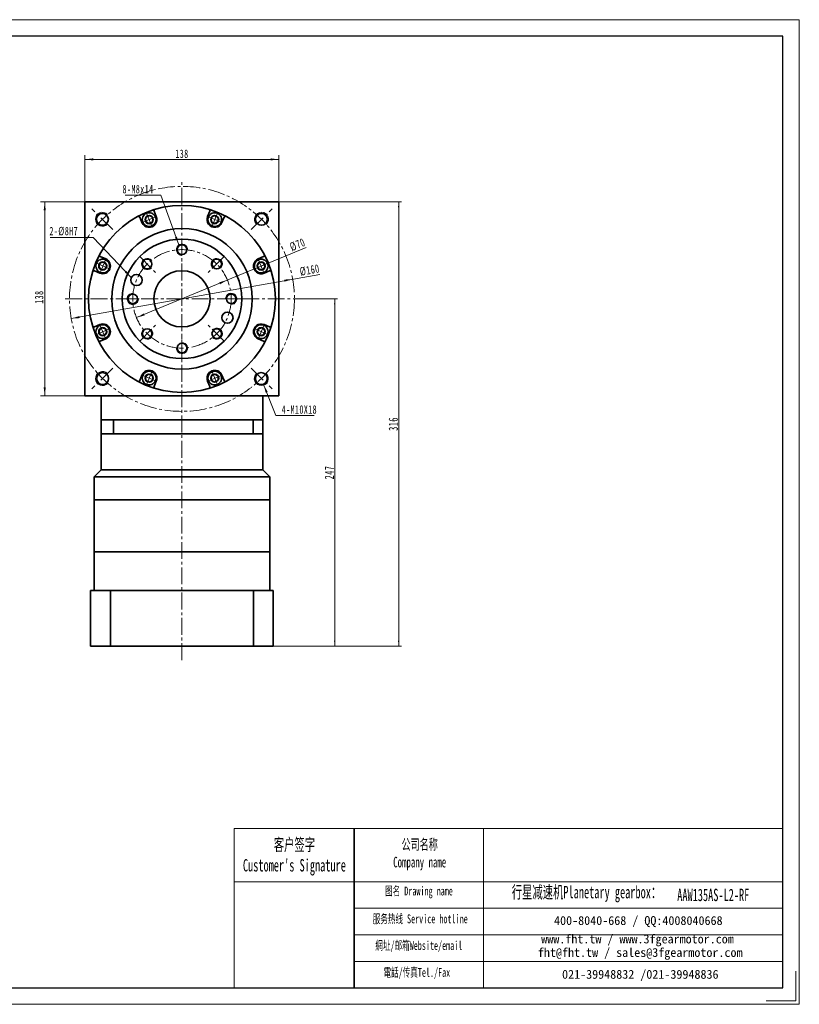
# Model space of a CAD drawing. Header units: millimetres. Extents: x 966 to 1957, y -249 to 451.
# Tile 3 of 3: x 1402 to 1957, y -249 to 451. Entities that reach past the tile are written whole.
import ezdxf

# ---------------------------------------------------------------- set-up
doc = ezdxf.new("R2010")
doc.units = ezdxf.units.MM
doc.set_wipeout_variables(frame=1)
doc.linetypes.add('点画线', pattern=[18, 12, -2, 2, -2])
doc.layers.get('0').update_dxf_attribs({"lineweight": 35})
for name, color, linetype, lineweight in [('7标注层', 4, 'Continuous', 18), ('EB0', 7, 'Continuous', 35), ('SLD-0', 7, 'Continuous', 18), ('中心线层', 1, '点画线', 18), ('图框_外框线', 7, 'Continuous', 18), ('尺寸线层', 3, 'Continuous', 18), ('粗实线层', 7, 'Continuous', 35)]:
    doc.layers.add(name, color=color, linetype=linetype, lineweight=lineweight)
doc.styles.add('SLDTEXTSTYLE4', font='txt', dxfattribs={"width": 0.611111})
doc.styles.add('标准', font='txt', dxfattribs={"width": 0.667})
doc.dimstyles.new('a4-1-1', dxfattribs={"dimtxt": 3, "dimasz": 3, "dimexe": 1.5, "dimexo": 0, "dimgap": 0.5, "dimtad": 1, "dimdec": 3, "dimdsep": 46, "dimtxsty": '标准', "dimblk": '_CAXARROW', "dimcen": 0, "dimdle": 6, "dimazin": 2, "dimtfac": 0.707107, "dimtdec": 3, "dimtix": 1, "dimtmove": 2, "dimatfit": 3, "dimfxl": 0, "dimfrac": 2, "dimtolj": 1, "dimarcsym": 0})
doc.dimstyles.new('标准', dxfattribs={"dimtxt": 3.5, "dimasz": 4, "dimexe": 2, "dimexo": 0, "dimtad": 1, "dimdsep": 46, "dimtxsty": '标准', "dimblk": '_CAXARROW', "dimcen": 0, "dimdle": 8, "dimazin": 2, "dimtfac": 0.707107, "dimtdec": 3, "dimtmove": 2, "dimatfit": 3, "dimfxl": 0, "dimfrac": 2, "dimtolj": 1, "dimarcsym": 0})

# ---------------------------------------------------------------- blocks, each defined once
blk = doc.blocks.new('*X2')
at = {"layer": '尺寸线层', "linetype": 'Continuous'}
for points in [[(1419.8, 321.59), (1420.55, 315.59), (1419.05, 315.59)], [(1419.8, 183.59), (1420.55, 189.59), (1419.05, 189.59)]]:
    blk.add_hatch(color=0, dxfattribs=at).paths.add_polyline_path(points, flags=0)
at = {"layer": '尺寸线层', "color": 0, "linetype": 'Continuous'}
for p, q in [((1450.69, 321.59), (1416.8, 321.59)), ((1419.8, 321.59), (1419.8, 183.59)), ((1450.69, 183.59), (1416.8, 183.59))]:
    blk.add_line(p, q, dxfattribs=at)
at = {"layer": '尺寸线层', "color": 0, "insert": (1415.83, 253.79), "char_height": 6, "width": 15.558, "attachment_point": 5, "rotation": 90, "line_spacing_factor": 1.15057, "style": '标准'}
blk.add_mtext('\\T1.1;138', dxfattribs=at)
blk = doc.blocks.new('_CAXARROW')
blk.add_hatch(color=0).paths.add_polyline_path([(0, 0), (-1, 0.125), (-1, -0.125)], flags=0)
blk = doc.blocks.new('*X3')
at = {"layer": '尺寸线层', "linetype": 'Continuous'}
for points in [[(1448.43, 351.77), (1454.43, 352.52), (1454.43, 351.02)], [(1586.43, 351.77), (1580.43, 352.52), (1580.43, 351.02)]]:
    blk.add_hatch(color=0, dxfattribs=at).paths.add_polyline_path(points, flags=0)
at = {"layer": '尺寸线层', "color": 0, "linetype": 'Continuous'}
for p, q in [((1448.43, 319.33), (1448.43, 354.77)), ((1448.43, 351.77), (1586.43, 351.77)), ((1586.43, 319.33), (1586.43, 354.77))]:
    blk.add_line(p, q, dxfattribs=at)
at = {"layer": '尺寸线层', "color": 0, "insert": (1517.43, 355.74), "char_height": 6, "width": 15.558, "attachment_point": 5, "line_spacing_factor": 1.15057, "style": '标准'}
blk.add_mtext('\\T1.1;138', dxfattribs=at)
blk = doc.blocks.new('*X19')
at = {"layer": '尺寸线层', "linetype": 'Continuous'}
for points in [[(1596.2, 266.6), (1590.42, 264.81), (1590.16, 266.29)], [(1438.67, 238.58), (1444.71, 238.89), (1444.44, 240.37)]]:
    blk.add_hatch(color=0, dxfattribs=at).paths.add_polyline_path(points, flags=0)
at = {"layer": '尺寸线层', "color": 0, "linetype": 'Continuous'}
blk.add_line((1615.45, 270.02), (1438.67, 238.58), dxfattribs=at)
at = {"layer": '尺寸线层', "color": 0, "insert": (1608.26, 273.04), "char_height": 6, "width": 26.1925, "attachment_point": 5, "rotation": 10.08641, "line_spacing_factor": 1.15057, "style": '标准'}
blk.add_mtext('\\T1.1;%%C160', dxfattribs=at)
blk = doc.blocks.new('*X23')
at = {"layer": '尺寸线层', "linetype": 'Continuous'}
blk.add_hatch(color=0, dxfattribs=at).paths.add_polyline_path([(-9.87, 22.08), (-6.98, 16.77), (-8.38, 16.22)], flags=0)
at = {"layer": '尺寸线层', "color": 0, "linetype": 'Continuous'}
blk.add_line((-9.87, 22.08), (-1.21, 0), dxfattribs=at)
at = {"layer": '尺寸线层', "color": 0}
for p, q in [((-1.21, 0), (0, 0)), ((0, 0), (26.16, 0)), ((0, 0), (0, 0))]:
    blk.add_line(p, q, dxfattribs=at)
at = {"layer": '尺寸线层', "color": 0, "insert": (3, 1.2), "char_height": 6, "width": 46.3194, "attachment_point": 7, "line_spacing_factor": 1.15057, "style": '标准'}
blk.add_mtext('\\T1.1;4-M10X18', dxfattribs=at)
blk = doc.blocks.new('*X24')
at = {"layer": '尺寸线层', "linetype": 'Continuous'}
blk.add_hatch(color=0, dxfattribs=at).paths.add_polyline_path([(14.99, -35.43), (12.24, -30.04), (13.65, -29.53)], flags=0)
at = {"layer": '尺寸线层', "color": 0}
for p, q in [((0, 0), (-23.07, 0)), ((2.19, 0), (0, 0)), ((0, 0), (0, 0))]:
    blk.add_line(p, q, dxfattribs=at)
at = {"layer": '尺寸线层', "color": 0, "linetype": 'Continuous'}
blk.add_line((14.99, -35.43), (2.19, 0), dxfattribs=at)
at = {"layer": '尺寸线层', "color": 0, "insert": (-3, 1.2), "char_height": 6, "width": 40.1411, "attachment_point": 9, "line_spacing_factor": 1.15057, "style": '标准'}
blk.add_mtext('\\T1.1;8-M8x14', dxfattribs=at)
blk = doc.blocks.new('*X28')
at = {"layer": '中心线层', "linetype": '点画线', "lineweight": 18}
for p, q in [((-5.64, 0), (5.64, 0)), ((0, -5.64), (0, 5.64))]:
    blk.add_line(p, q, dxfattribs=at)
at = {"layer": '粗实线层'}
for p, q in [((-2.89, 0), (-1.44, 2.5)), ((-2.89, 0), (-1.44, -2.5)), ((-1.44, 2.5), (1.44, 2.5)), ((2.89, 0), (1.44, 2.5)), ((2.89, 0), (1.44, 2.5)), ((2.89, 0), (1.44, -2.5)), ((-1.44, -2.5), (1.44, -2.5))]:
    blk.add_line(p, q, dxfattribs=at)
blk.add_circle((0, 0), 2.89, dxfattribs=at)
for start, end in [(0, 180), (180, 360)]:
    blk.add_arc((0, 0), 4.89, start, end, dxfattribs=at)
blk = doc.blocks.new('*X29')
at = {"layer": '尺寸线层', "linetype": 'Continuous'}
for points in [[(1549.78, 265.96), (1544.52, 262.97), (1543.95, 264.36)], [(1485.09, 239.22), (1490.92, 240.82), (1490.34, 242.2)]]:
    blk.add_hatch(color=0, dxfattribs=at).paths.add_polyline_path(points, flags=0)
at = {"layer": '尺寸线层', "color": 0, "linetype": 'Continuous'}
blk.add_line((1605.87, 289.15), (1485.09, 239.22), dxfattribs=at)
at = {"layer": '尺寸线层', "color": 0, "insert": (1599.61, 291.14), "char_height": 6, "width": 20.1009, "attachment_point": 5, "rotation": 22.45946, "line_spacing_factor": 1.15057, "style": '标准'}
blk.add_mtext('\\T1.1;%%C70', dxfattribs=at)
blk = doc.blocks.new('*X30')
at = {"layer": '尺寸线层', "linetype": 'Continuous'}
blk.add_hatch(color=0, dxfattribs=at).paths.add_polyline_path([(34.91, -28.7), (30.24, -24.87), (31.32, -23.84)], flags=0)
at = {"layer": '尺寸线层', "color": 0}
for p, q in [((7.62, 0), (0, 0)), ((0, 0), (0, 0)), ((0, 0), (-22.84, 0))]:
    blk.add_line(p, q, dxfattribs=at)
at = {"layer": '尺寸线层', "color": 0, "linetype": 'Continuous'}
blk.add_line((34.91, -28.7), (7.62, 0), dxfattribs=at)
at = {"layer": '尺寸线层', "color": 0, "insert": (-3, 1.2), "char_height": 6, "width": 39.6739, "attachment_point": 9, "line_spacing_factor": 1.15057, "style": '标准'}
blk.add_mtext('\\T1.1;2-%%C8H7', dxfattribs=at)
blk = doc.blocks.new('*X42')
at = {"layer": '尺寸线层', "linetype": 'Continuous'}
for points in [[(1671.63, 321.59), (1672.13, 317.59), (1671.13, 317.59)], [(1671.63, 5.59), (1672.13, 9.59), (1671.13, 9.59)]]:
    blk.add_hatch(color=0, dxfattribs=at).paths.add_polyline_path(points, flags=0)
at = {"layer": '尺寸线层', "color": 0, "linetype": 'Continuous'}
for p, q in [((1586.43, 321.59), (1673.63, 321.59)), ((1671.63, 321.59), (1671.63, 5.59)), ((1582.44, 5.59), (1673.63, 5.59))]:
    blk.add_line(p, q, dxfattribs=at)
at = {"layer": '尺寸线层', "color": 0, "insert": (1667.79, 163.59), "char_height": 6.5, "width": 16.7139, "attachment_point": 5, "rotation": 90, "line_spacing_factor": 1.15057, "style": '标准'}
blk.add_mtext('\\T1.1;316', dxfattribs=at)
blk = doc.blocks.new('*X43')
at = {"layer": '尺寸线层', "linetype": 'Continuous'}
for points in [[(1626.11, 252.59), (1626.61, 248.59), (1625.61, 248.59)], [(1626.11, 5.59), (1626.61, 9.59), (1625.61, 9.59)]]:
    blk.add_hatch(color=0, dxfattribs=at).paths.add_polyline_path(points, flags=0)
at = {"layer": '尺寸线层', "color": 0, "linetype": 'Continuous'}
for p, q in [((1600.43, 252.59), (1628.11, 252.59)), ((1626.11, 252.59), (1626.11, 5.59)), ((1582.44, 5.59), (1628.11, 5.59))]:
    blk.add_line(p, q, dxfattribs=at)
at = {"layer": '尺寸线层', "color": 0, "insert": (1622.27, 129.09), "char_height": 6.5, "width": 17.1826, "attachment_point": 5, "rotation": 90, "line_spacing_factor": 1.15057, "style": '标准'}
blk.add_mtext('\\T1.1;247', dxfattribs=at)

msp = doc.modelspace()

# ---------------------------------------------------------------- linework, layer by layer
for p, q in [((1454.9364, 72.587), (1454.9364, 45.087)), ((1459.9364, 72.587), (1574.9364, 72.587)), ((1579.9364, 72.587), (1579.9364, 45.087)), ((1639.9854, -124.1751), (1639.9854, -237.3701))]:
    msp.add_line(p, q)
at = {"color": 4, "linetype": 'Continuous', "lineweight": 35}
for centre in [(1485.096, 265.9809), (1549.7676, 239.1931)]:
    msp.add_circle(centre, 4, dxfattribs=at)
at = {"color": 7, "linetype": 'Continuous', "lineweight": 15}
for centre, radius, start, end in [((1460.8534, 309.1457), 5, 43.2191625, 315.1591555), ((1574.0102, 309.1457), 5, 313.1992681, 224.8408445), ((1517.4318, 287.587), 4, 356.724171, 270), ((1492.6831, 277.3357), 4, 41.724171, 315), ((1542.1805, 277.3357), 4, 311.724171, 225), ((1482.4318, 252.587), 4, 86.724171, 360), ((1552.4318, 252.587), 4, 266.724171, 180), ((1542.1805, 227.8383), 4, 221.724171, 135), ((1492.6831, 227.8383), 4, 131.724171, 45), ((1517.4318, 217.587), 4, 176.724171, 90), ((1460.9714, 195.9105), 5, 46.7509794, 316.9002039), ((1573.8922, 195.9105), 5, 133.2490206, 46.6813654)]:
    msp.add_arc(centre, radius, start, end, dxfattribs=at)
at = {"layer": '7标注层', "color": 0}
msp.add_line((1554.5975, -124.1751), (1554.5975, -237.3507), dxfattribs=at)
at = {"layer": 'EB0'}
for p, q in [((1574.9318, 166.587), (1459.9318, 166.587)), ((1459.9318, 166.587), (1459.9318, 130.9324)), ((1574.9318, 166.587), (1574.9318, 130.9324)), ((1574.9318, 156.587), (1459.9318, 156.587)), ((1459.9318, 130.9324), (1454.9364, 125.937)), ((1459.9364, 131.2382), (1459.9364, 130.937)), ((1574.9318, 130.9324), (1579.9272, 125.937)), ((1454.9364, 125.937), (1454.9364, 109.7382)), ((1579.9318, 125.9324), (1579.9318, 109.587)), ((1579.9364, 72.587), (1454.9364, 72.587)), ((1582.4364, 45.087), (1452.4364, 45.087)), ((1452.4364, 45.087), (1452.4364, 5.587)), ((1454.9364, 45.087), (1474.9364, 45.087)), ((1579.9364, 45.087), (1559.9364, 45.087)), ((1582.4364, 45.087), (1582.4364, 5.587)), ((1452.4364, 5.587), (1582.4364, 5.587))]:
    msp.add_line(p, q, dxfattribs=at)
at = {"layer": '中心线层'}
for p, q in [((1517.4318, -4.3693), (1517.4318, 335.587)), ((1468.1914, 301.8273), (1453.3351, 316.6837)), ((1566.6721, 301.8273), (1581.5285, 316.6837)), ((1517.4318, 295.087), (1517.4318, 277.9161)), ((1487.3798, 282.639), (1499.5214, 270.4974)), ((1547.4838, 282.639), (1535.3422, 270.4974)), ((1434.4318, 252.587), (1600.4318, 252.587)), ((1474.9318, 252.587), (1492.1027, 252.587)), ((1559.9318, 252.587), (1542.7609, 252.587)), ((1487.3798, 222.535), (1499.5214, 234.6766)), ((1547.4838, 222.535), (1535.3422, 234.6766)), ((1517.4318, 210.087), (1517.4318, 227.2579)), ((1468.1914, 203.3466), (1453.3351, 188.4903)), ((1566.6721, 203.3466), (1581.5285, 188.4903))]:
    msp.add_line(p, q, dxfattribs=at)
for radius in [80, 35]:
    msp.add_circle((1517.4318, 252.587), radius, dxfattribs=at)
at = {"layer": '图框_外框线'}
for p, q in [((1554.5975, -124.1751), (1639.9854, -124.1751)), ((1639.9854, -124.1751), (1639.9854, -237.3507)), ((1639.9854, -124.1751), (1944.845, -124.1751)), ((1731.9852, -124.1751), (1731.9852, -237.3507)), ((1554.5975, -161.9419), (1639.9854, -161.9419)), ((1639.9854, -161.9419), (1944.845, -161.9419)), ((1639.9854, -180.8253), (1944.845, -180.8253)), ((1639.9854, -199.7087), (1944.845, -199.7087)), ((1639.9854, -218.5921), (1944.845, -218.5921))]:
    msp.add_line(p, q, dxfattribs=at)
at = {"layer": '图框_外框线', "color": 3}
msp.add_lwpolyline([(1954.2763, -225.5616), (1954.2763, -246.782), (1933.0559, -246.782)], dxfattribs=at)
at = {"layer": '粗实线层'}
for p, q in [((1586.4318, 321.587), (1448.4318, 321.587)), ((1448.4318, 321.587), (1448.4318, 183.587)), ((1586.4318, 183.587), (1586.4318, 321.587)), ((1489.0068, 306.8389), (1487.4084, 310.6976)), ((1499.1694, 311.0484), (1497.5711, 314.9072)), ((1535.6941, 311.0484), (1537.2925, 314.9072)), ((1545.8568, 306.8389), (1547.4552, 310.6976)), ((1463.1799, 281.012), (1459.3212, 282.6104)), ((1571.6837, 281.012), (1575.5424, 282.6104)), ((1458.9704, 270.8493), (1455.1116, 272.4477)), ((1575.8932, 270.8493), (1579.752, 272.4477)), ((1458.9704, 234.3246), (1455.1116, 232.7263)), ((1575.8932, 234.3246), (1579.752, 232.7263)), ((1463.1799, 224.162), (1459.3212, 222.5636)), ((1571.6837, 224.162), (1575.5424, 222.5636)), ((1489.0068, 198.3351), (1487.4084, 194.4763)), ((1545.8568, 198.3351), (1547.4552, 194.4763)), ((1499.1694, 194.1256), (1497.5711, 190.2668)), ((1535.6941, 194.1256), (1537.2925, 190.2668)), ((1448.4318, 183.587), (1586.4318, 183.587)), ((1459.9318, 166.587), (1459.9318, 183.587)), ((1574.9318, 166.587), (1574.9318, 183.587)), ((1468.6974, 166.587), (1468.6974, 156.587)), ((1568.0905, 166.587), (1568.0905, 156.587)), ((1574.9318, 130.9324), (1459.9318, 130.9324)), ((1579.9318, 125.9324), (1454.9364, 125.937)), ((1454.9364, 109.587), (1454.9364, 72.587)), ((1579.9318, 109.587), (1454.9364, 109.587)), ((1579.9318, 72.587), (1579.9318, 109.587)), ((1466.6258, 5.587), (1466.6258, 45.087)), ((1568.2378, 5.587), (1568.2378, 45.087))]:
    msp.add_line(p, q, dxfattribs=at)
for centre, radius in [((1517.4318, 252.587), 66.5), ((1460.8534, 309.1457), 4.25), ((1574.0102, 309.1457), 4.25), ((1517.4318, 252.587), 50), ((1517.4318, 252.587), 42.5), ((1517.4318, 287.587), 3.4), ((1492.6831, 277.3357), 3.4), ((1542.1805, 277.3357), 3.4), ((1517.4318, 252.587), 20), ((1482.4318, 252.587), 3.4), ((1552.4318, 252.587), 3.4), ((1492.6831, 227.8383), 3.4), ((1542.1805, 227.8383), 3.4), ((1517.4318, 217.587), 3.4), ((1460.9714, 195.9105), 4.25), ((1573.8922, 195.9105), 4.25)]:
    msp.add_circle(centre, radius, dxfattribs=at)
for centre, radius, start, end in [((1498.495, 315.2898), 1, 106.8047151, 202.5000301), ((1536.3686, 315.2898), 1, 337.4999699, 73.1952849), ((1486.4845, 310.315), 1, 22.4999699, 118.1952849), ((1494.0881, 308.9436), 5.5, 202.5, 22.5), ((1540.7755, 308.9436), 5.5, 157.5, 337.5), ((1548.379, 310.315), 1, 61.8047151, 157.5000301), ((1459.7038, 283.5342), 1, 151.8047151, 247.5000301), ((1461.0751, 275.9307), 5.5, 247.5, 67.5), ((1573.7884, 275.9307), 5.5, 112.5, 292.5), ((1575.1598, 283.5342), 1, 292.4999699, 28.1952849), ((1454.7289, 271.5238), 1, 67.4999699, 163.1952849), ((1580.1346, 271.5238), 1, 16.8047151, 112.5000301), ((1454.7289, 233.6502), 1, 196.8047151, 292.5000301), ((1461.0751, 229.2433), 5.5, 292.5, 112.5), ((1573.7884, 229.2433), 5.5, 67.5, 247.5), ((1580.1346, 233.6502), 1, 247.4999699, 343.1952849), ((1459.7038, 221.6397), 1, 112.4999699, 208.1952849), ((1575.1598, 221.6397), 1, 331.8047151, 67.5000301), ((1494.0881, 196.2303), 5.5, 337.5, 157.5), ((1540.7755, 196.2303), 5.5, 22.5, 202.5), ((1486.4845, 194.859), 1, 241.8047151, 337.5000301), ((1498.495, 189.8841), 1, 157.4999699, 253.1952849), ((1536.3686, 189.8841), 1, 286.8047151, 22.5000301), ((1548.379, 194.859), 1, 202.4999699, 298.1952849)]:
    msp.add_arc(centre, radius, start, end, dxfattribs=at)

# ---------------------------------------------------------------- block references
at = {"layer": '尺寸线层'}
for name, p in [('*X24', (1500.1963, 326.323)), ('*X23', (1585.395, 169.6054))]:
    msp.add_blockref(name, p, dxfattribs=at)
at = {"layer": '粗实线层', "rotation": 337.5000000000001}
msp.add_blockref('*X28', (1540.7755, 308.9436), dxfattribs=at)

# ---------------------------------------------------------------- texts
at = {"layer": 'SLD-0', "color": 1, "attachment_point": 2, "style": 'SLDTEXTSTYLE4'}
for s, insert, char_height, width in [("{\\fSimSun|b1|i0|c134|p2;客户签字\\PCustomer's Signature}", (1597.4386, -131.1621), 8.812256, 109.625367), ('{\\fSimSun|b1|i0|c134|p2;公司名称\\PCompany name}', (1686.5688, -131.6299), 7.553362, 97.792453), ('{\\fSimSun|b1|i0|c134|p2;图名 Drawing name}', (1686.0525, -165.4228), 6.294468, 80.497967), ('{\\fSimSun|b1|i0|c134|p2;  \\H1.1667x;行星减速机Planetary gearbox\\fSimSun|b0|i0|c134|p2;：}', (1802.095, -164.9372), 7.553362, 118.796557), ('{\\fSimSun|b1|i0|c134|p2;AAW135AS-L2-RF}', (1895.4135, -166.9427), 8.812256, 64.131013), ('{\\fSimSun|b1|i0|c134|p2;服务热线 Service hotline}', (1686.9451, -185.2156), 6.294468, 89.682469), ('{\\fSimSun|b1|i0|c134|p2;網址/邮箱Website/email}', (1685.965, -204.1798), 6.294468, 93.351009), ('{\\fSimSun|b1|i0|c134|p2;電話/传真Tel./Fax}', (1684.5548, -223.2919), 6.294468, 94.473748)]:
    msp.add_mtext(s, dxfattribs=dict(at, insert=insert, char_height=char_height, width=width))
at = {"layer": 'SLD-0', "color": 1, "char_height": 6.294468, "attachment_point": 2}
for s, insert, width in [('{\\fSimSun|b1|i0|c134|p2;400-8040-668 / QQ:4008040668}', (1842.1061, -186.4183), 183.266019), ('{\\fSimSun|b1|i0|c134|p2;www.fht.tw / www.3fgearmotor.com }', (1841.5258, -199.5288), 183.472325), ('{\\fSimSun|b1|i0|c134|p2;fht@fht.tw / sales@3fgearmotor.com }', (1843.4441, -209.1137), 183.472325), ('{\\fSimSun|b1|i0|c134|p2;021-39948832 /021-39948836 }', (1843.5099, -224.6682), 140.095)]:
    msp.add_mtext(s, dxfattribs=dict(at, insert=insert, width=width))

# ---------------------------------------------------------------- dimensions: what is measured, and where the dimension line sits
at = {"layer": '尺寸线层'}
dim = msp.add_linear_dim(base=(1586.4318, 351.7724), p1=(1448.4318, 319.3328), p2=(1586.4318, 319.3328), dimstyle='a4-1-1', override={"dimsah": 1, "dimtfill": 1, "dimtzin": 8}, dxfattribs=at)
dim.commit()
dim.dimension.update_dxf_attribs({"geometry": '*X3', "text_midpoint": (1517.4318, 355.74), "dimtype": 160})
dim = msp.add_linear_dim(base=(1419.7983, 183.587), p1=(1450.686, 321.587), p2=(1450.686, 183.587), angle=270, dimstyle='a4-1-1', override={"dimsah": 1, "dimtfill": 1, "dimtzin": 8}, dxfattribs=at)
dim.commit()
dim.dimension.update_dxf_attribs({"geometry": '*X2', "text_midpoint": (1415.8308, 253.7876), "dimtype": 160})
for base, p1, picture, middle in [((1671.6251, 5.587), (1586.4318, 321.587), '*X42', (1667.7852, 163.587)), ((1626.1099, 5.587), (1600.4318, 252.587), '*X43', (1622.2701, 129.087))]:
    dim = msp.add_linear_dim(base=base, p1=p1, p2=(1582.4364, 5.587), angle=90, dimstyle='标准', override={"dimtxt": 6.5, "dimsah": 1, "dimtfill": 1, "dimtzin": 8, "dimarcsym": 0}, dxfattribs=at)
    dim.commit()
    dim.dimension.update_dxf_attribs({"geometry": picture, "text_midpoint": middle})
dim = msp.add_diameter_dim_2p(p1=(1438.6682, 238.5763), p2=(1596.1954, 266.5977), dimstyle='a4-1-1', override={"dimpost": '%%C<>', "dimsah": 1, "dimtfill": 1, "dimtzin": 8}, dxfattribs=at)
dim.commit()
dim.dimension.update_dxf_attribs({"geometry": '*X19', "text_midpoint": (1609.0029, 268.8759), "dimtype": 163})

# ---------------------------------------------------------------- next in the draw order: wipeouts: each hides what was drawn before it
for points in [[(1498.6059, 310.815), (1498.2279, 311.5464), (1498.2279, 311.5464), (1497.3458, 312.5905), (1496.2091, 313.3497), (1494.9067, 313.7646), (1493.5403, 313.8029), (1492.2168, 313.4614), (1492.2168, 313.4614), (1491.0394, 312.767), (1490.1003, 311.7738), (1489.4728, 310.5595), (1489.2059, 309.2189), (1489.3204, 307.8568), (1489.3204, 307.8568), (1489.5703, 307.0723), (1489.5703, 307.0723), (1490.2086, 305.9668), (1491.1113, 305.0641), (1492.2168, 304.4259), (1493.4498, 304.0955), (1494.7264, 304.0955), (1495.9594, 304.4259), (1495.9594, 304.4259), (1497.2639, 305.2253), (1498.2575, 306.3886), (1498.843, 307.8021), (1498.963, 309.3273)], [(1462.9465, 280.4485), (1462.162, 280.6984), (1462.162, 280.6984), (1460.7999, 280.8129), (1459.4593, 280.546), (1458.245, 279.9185), (1457.2518, 278.9793), (1456.5574, 277.802), (1456.5574, 277.802), (1456.2159, 276.4785), (1456.2541, 275.1121), (1456.6691, 273.8097), (1457.4283, 272.673), (1458.4724, 271.7909), (1458.4724, 271.7909), (1459.2038, 271.4129), (1459.2038, 271.4129), (1460.4369, 271.0825), (1461.7134, 271.0825), (1462.9465, 271.4129), (1464.052, 272.0512), (1464.9546, 272.9538), (1465.5929, 274.0594), (1465.5929, 274.0594), (1465.9501, 275.547), (1465.83, 277.0722), (1465.2446, 278.4857), (1464.2509, 279.6491)], [(1575.6598, 271.4129), (1576.3912, 271.7909), (1576.3912, 271.7909), (1577.4353, 272.673), (1578.1945, 273.8097), (1578.6094, 275.1121), (1578.6477, 276.4785), (1578.3062, 277.802), (1578.3062, 277.802), (1577.6118, 278.9793), (1576.6186, 279.9185), (1575.4043, 280.546), (1574.0637, 280.8129), (1572.7016, 280.6984), (1572.7016, 280.6984), (1571.9171, 280.4485), (1571.9171, 280.4485), (1570.8116, 279.8102), (1569.909, 278.9075), (1569.2707, 277.802), (1568.9403, 276.569), (1568.9403, 275.2924), (1569.2707, 274.0594), (1569.2707, 274.0594), (1570.0701, 272.7549), (1571.2334, 271.7613), (1572.6469, 271.1758), (1574.1721, 271.0558)], [(1459.2038, 233.7611), (1458.4724, 233.3831), (1458.4724, 233.3831), (1457.4283, 232.501), (1456.6691, 231.3643), (1456.2541, 230.0619), (1456.2159, 228.6955), (1456.5574, 227.372), (1456.5574, 227.372), (1457.2518, 226.1946), (1458.245, 225.2555), (1459.4593, 224.628), (1460.7999, 224.3611), (1462.162, 224.4756), (1462.162, 224.4756), (1462.9465, 224.7255), (1462.9465, 224.7255), (1464.052, 225.3638), (1464.9546, 226.2665), (1465.5929, 227.372), (1465.9233, 228.605), (1465.9233, 229.8816), (1465.5929, 231.1146), (1465.5929, 231.1146), (1464.7935, 232.4191), (1463.6302, 233.4127), (1462.2167, 233.9982), (1460.6915, 234.1182)], [(1571.9171, 224.7255), (1572.7016, 224.4756), (1572.7016, 224.4756), (1574.0637, 224.3611), (1575.4043, 224.628), (1576.6186, 225.2555), (1577.6118, 226.1946), (1578.3062, 227.372), (1578.3062, 227.372), (1578.6477, 228.6955), (1578.6094, 230.0619), (1578.1945, 231.3643), (1577.4353, 232.501), (1576.3912, 233.3831), (1576.3912, 233.3831), (1575.6598, 233.7611), (1575.6598, 233.7611), (1574.4267, 234.0915), (1573.1502, 234.0915), (1571.9171, 233.7611), (1570.8116, 233.1228), (1569.909, 232.2201), (1569.2707, 231.1146), (1569.2707, 231.1146), (1568.9135, 229.627), (1569.0336, 228.1018), (1569.619, 226.6883), (1570.6126, 225.5249)], [(1489.5703, 198.1017), (1489.3204, 197.3172), (1489.3204, 197.3172), (1489.2059, 195.9551), (1489.4728, 194.6145), (1490.1003, 193.4002), (1491.0394, 192.407), (1492.2168, 191.7126), (1492.2168, 191.7126), (1493.5403, 191.3711), (1494.9067, 191.4093), (1496.2091, 191.8243), (1497.3458, 192.5835), (1498.2279, 193.6276), (1498.2279, 193.6276), (1498.6059, 194.359), (1498.6059, 194.359), (1498.9363, 195.5921), (1498.9363, 196.8686), (1498.6059, 198.1017), (1497.9676, 199.2072), (1497.065, 200.1098), (1495.9594, 200.7481), (1495.9594, 200.7481), (1494.4718, 201.1053), (1492.9466, 200.9852), (1491.5331, 200.3998), (1490.3697, 199.4061)], [(1536.2577, 194.359), (1536.6357, 193.6276), (1536.6357, 193.6276), (1537.5178, 192.5835), (1538.6545, 191.8243), (1539.9569, 191.4093), (1541.3233, 191.3711), (1542.6468, 191.7126), (1542.6468, 191.7126), (1543.8241, 192.407), (1544.7633, 193.4002), (1545.3908, 194.6145), (1545.6577, 195.9551), (1545.5432, 197.3172), (1545.5432, 197.3172), (1545.2933, 198.1017), (1545.2933, 198.1017), (1544.655, 199.2072), (1543.7523, 200.1098), (1542.6468, 200.7481), (1541.4138, 201.0785), (1540.1372, 201.0785), (1538.9042, 200.7481), (1538.9042, 200.7481), (1537.5997, 199.9487), (1536.6061, 198.7854), (1536.0206, 197.3719), (1535.9006, 195.8467)]]:
    msp.add_wipeout(points).dxf.layer = '粗实线层'

# ---------------------------------------------------------------- next in the draw order: linework, layer by layer
at = {"layer": '图框_外框线', "color": 3}
msp.add_lwpolyline([(966.3507, -249.1398), (1956.6341, -249.1398), (1956.6341, 451.132), (966.3507, 451.132)], close=True, dxfattribs=at)
at = {"layer": '图框_外框线', "color": 3, "lineweight": 25}
msp.add_lwpolyline([(1025.2961, -237.3507), (1944.845, -237.3507), (1944.845, 439.343), (1025.2961, 439.343)], close=True, dxfattribs=at)

# ---------------------------------------------------------------- next in the draw order: block references
at = {"layer": '尺寸线层'}
msp.add_blockref('*X30', (1446.5314, 296.3172), dxfattribs=at)
at = {"layer": '粗实线层'}
for p, rotation in [((1494.0881, 308.9436), 22.5), ((1461.0751, 275.9307), 67.50000000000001), ((1573.7884, 275.9307), 292.5000000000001), ((1461.0751, 229.2433), 112.5), ((1573.7884, 229.2433), 247.5000000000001), ((1494.0881, 196.2303), 157.5000000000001), ((1540.7755, 196.2303), 202.5)]:
    msp.add_blockref('*X28', p, dxfattribs=dict(at, rotation=rotation))

# ---------------------------------------------------------------- next in the draw order: dimensions: what is measured, and where the dimension line sits
at = {"layer": '尺寸线层'}
dim = msp.add_diameter_dim_2p(p1=(1485.0865, 239.216), p2=(1549.777, 265.958), dimstyle='a4-1-1', override={"dimpost": '%%C<>', "dimsah": 1, "dimtfill": 1, "dimtzin": 8}, dxfattribs=at)
dim.commit()
dim.dimension.update_dxf_attribs({"geometry": '*X29', "text_midpoint": (1601.2252, 287.2259), "dimtype": 163})

doc.saveas('drawing.dxf')
